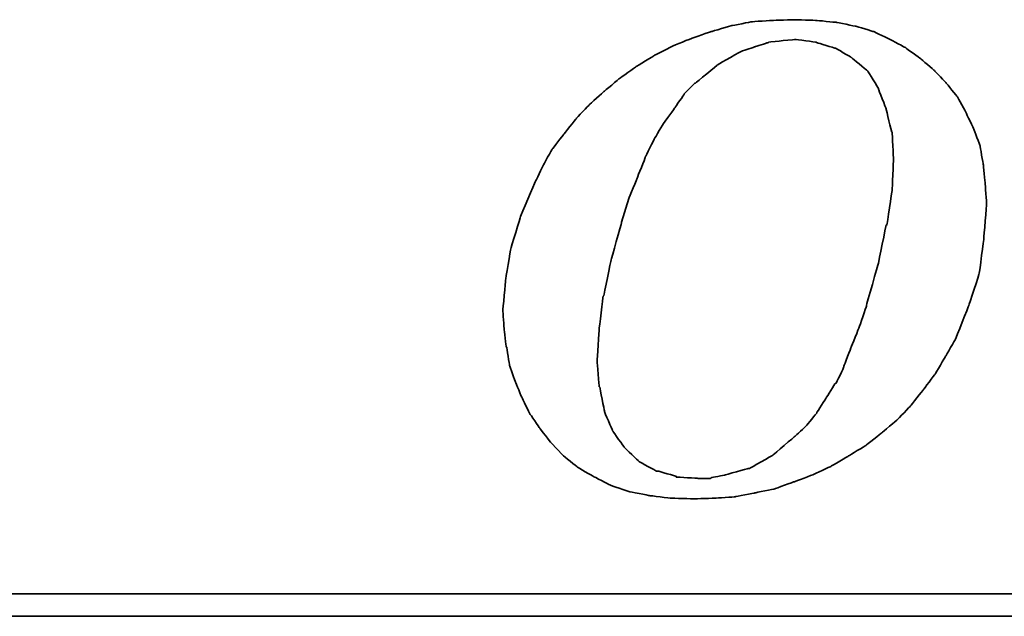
# Model space of a CAD drawing. Header units: millimetres. Extents: x 2 to 414, y -16 to 98.
# Tile 35 of 53: x 310.57 to 316.17, y 18.25 to 21.64. Entities that reach past the tile are written whole.
import ezdxf

# ---------------------------------------------------------------- set-up
doc = ezdxf.new("R2010")
doc.units = ezdxf.units.MM
doc.header["$LTSCALE"] = 0.15
doc.layers.add('DIM', color=4, linetype='CONTINUOUS')
doc.layers.add('layer 1', color=7, linetype='CONTINUOUS')

# ---------------------------------------------------------------- blocks, each defined once
blk = doc.blocks.new('TBI MOTION logo(完整正式版)')
at = {"layer": 'layer 1', "color": 22, "lineweight": 35}
for points, knots in [([(-11.34375, -6.98375), (-11.34375, -6.98375), (-10.91375, -7.43875), (-10.91375, -7.43875), (-10.91375, -7.43875), (-10.91375, -7.43875), (-10.38625, -7.87125), (-10.38625, -7.87125), (-10.38625, -7.87125), (-10.38625, -7.87125), (-9.81125, -8.20375), (-9.81125, -8.20375), (-9.81125, -8.20375), (-9.81125, -8.20375), (-9.21125, -8.51875), (-9.21125, -8.51875), (-9.21125, -8.51875), (-9.21125, -8.51875), (-8.51625, -8.75875), (-8.51625, -8.75875), (-8.51625, -8.75875), (-8.51625, -8.75875), (-7.77125, -8.90375), (-7.77125, -8.90375), (-7.77125, -8.90375), (-7.77125, -8.90375), (-6.97875, -8.99875), (-6.97875, -8.99875), (-6.97875, -8.99875), (-6.97875, -8.99875), (-6.14125, -9.02375), (-6.14125, -9.02375), (-6.14125, -9.02375), (-6.14125, -9.02375), (-5.37125, -8.99875), (-5.37125, -8.99875), (-5.37125, -8.99875), (-5.37125, -8.99875), (-4.65375, -8.94875), (-4.65375, -8.94875), (-4.65375, -8.94875), (-4.65375, -8.94875), (-3.93375, -8.80625), (-3.93375, -8.80625), (-3.93375, -8.80625), (-3.93375, -8.80625), (-3.21375, -8.66375), (-3.21375, -8.66375), (-3.21375, -8.66375), (-3.21375, -8.66375), (-2.49375, -8.39875), (-2.49375, -8.39875), (-2.49375, -8.39875), (-2.49375, -8.39875), (-1.79875, -8.13375), (-1.79875, -8.13375), (-1.79875, -8.13375), (-1.79875, -8.13375), (-1.17375, -7.84375), (-1.17375, -7.84375), (-1.17375, -7.84375), (-1.17375, -7.84375), (-0.52375, -7.46375), (-0.52375, -7.46375), (-0.52375, -7.46375), (-0.52375, -7.46375), (0.10124, -7.07875), (0.10124, -7.07875), (0.10124, -7.07875), (0.10124, -7.07875), (0.67625, -6.62375), (0.67625, -6.62375), (0.67625, -6.62375), (0.67625, -6.62375), (1.24874, -6.14375), (1.24874, -6.14375), (1.24874, -6.14375), (1.24874, -6.14375), (1.72874, -5.64125), (1.72874, -5.64125), (1.72874, -5.64125), (1.72874, -5.64125), (2.18624, -5.06375), (2.18624, -5.06375), (2.18624, -5.06375), (2.18624, -5.06375), (2.61625, -4.48874), (2.61625, -4.48874), (2.61625, -4.48874), (2.61625, -4.48874), (3.00125, -3.83874), (3.00125, -3.83874), (3.00125, -3.83874), (3.00125, -3.83874), (3.36124, -3.21374), (3.36124, -3.21374), (3.36124, -3.21374), (3.36124, -3.21374), (3.84374, -1.99125), (3.84374, -1.99125), (3.84374, -1.99125), (3.84374, -1.99125), (4.22625, -0.81875), (4.22625, -0.81875), (4.22625, -0.81875), (4.22625, -0.81875), (4.39125, 0.45624), (4.39125, 0.45624), (4.39125, 0.45624), (4.39125, 0.45624), (4.48874, 1.70124), (4.48874, 1.70124), (4.48874, 1.70124), (4.48874, 1.70124), (4.43874, 2.44625), (4.43874, 2.44625), (4.43874, 2.44625), (4.43874, 2.44625), (4.36874, 3.14125), (4.36874, 3.14125), (4.36874, 3.14125), (4.36874, 3.14125), (4.25125, 3.81125), (4.25125, 3.81125), (4.25125, 3.81125), (4.25125, 3.81125), (4.03124, 4.41125), (4.03124, 4.41125), (4.03124, 4.41125), (4.03124, 4.41125), (3.74374, 5.01125), (3.74374, 5.01125), (3.74374, 5.01125), (3.74374, 5.01125), (3.43124, 5.58875), (3.43124, 5.58875), (3.43124, 5.58875), (3.43124, 5.58875), (3.02625, 6.09125), (3.02625, 6.09125), (3.02625, 6.09125), (3.02625, 6.09125), (2.59374, 6.54875), (2.59374, 6.54875), (2.59374, 6.54875), (2.59374, 6.54875), (2.09124, 6.98125), (2.09124, 6.98125), (2.09124, 6.98125), (2.09124, 6.98125), (1.56124, 7.36625), (1.56124, 7.36625), (1.56124, 7.36625), (1.56124, 7.36625), (0.98624, 7.67625), (0.98624, 7.67625), (0.98624, 7.67625), (0.98624, 7.67625), (0.38624, 7.96375), (0.38624, 7.96375), (0.38624, 7.96375), (0.38624, 7.96375), (-0.25875, 8.15625), (-0.25875, 8.15625), (-0.25875, 8.15625), (-0.25875, 8.15625), (-0.98125, 8.30125), (-0.98125, 8.30125), (-0.98125, 8.30125), (-0.98125, 8.30125), (-1.70124, 8.37125), (-1.70124, 8.37125), (-1.70124, 8.37125), (-1.70124, 8.37125), (-2.49375, 8.39624), (-2.49375, 8.39624), (-2.49375, 8.39624), (-2.49375, 8.39624), (-3.28625, 8.37125), (-3.28625, 8.37125), (-3.28625, 8.37125), (-3.28625, 8.37125), (-4.05125, 8.32125), (-4.05125, 8.32125), (-4.05125, 8.32125), (-4.05125, 8.32125), (-4.77375, 8.18125), (-4.77375, 8.18125), (-4.77375, 8.18125), (-4.77375, 8.18125), (-5.51625, 7.96375), (-5.51625, 7.96375), (-5.51625, 7.96375), (-5.51625, 7.96375), (-6.21125, 7.72625), (-6.21125, 7.72625), (-6.21125, 7.72625), (-6.21125, 7.72625), (-6.92875, 7.43625), (-6.92875, 7.43625), (-6.92875, 7.43625), (-6.92875, 7.43625), (-7.57875, 7.10125), (-7.57875, 7.10125), (-7.57875, 7.10125), (-7.57875, 7.10125), (-8.24875, 6.69125), (-8.24875, 6.69125), (-8.24875, 6.69125), (-8.24875, 6.69125), (-8.84875, 6.26125), (-8.84875, 6.26125), (-8.84875, 6.26125), (-8.84875, 6.26125), (-9.42625, 5.78125), (-9.42625, 5.78125), (-9.42625, 5.78125), (-9.42625, 5.78125), (-9.95375, 5.30125), (-9.95375, 5.30125), (-9.95375, 5.30125), (-9.95375, 5.30125), (-10.43375, 4.79624), (-10.43375, 4.79624), (-10.43375, 4.79624), (-10.43375, 4.79624), (-10.88875, 4.22125), (-10.88875, 4.22125), (-10.88875, 4.22125), (-10.88875, 4.22125), (-11.29875, 3.69375), (-11.29875, 3.69375), (-11.29875, 3.69375), (-11.29875, 3.69375), (-11.63375, 3.09125), (-11.63375, 3.09125), (-11.63375, 3.09125), (-11.63375, 3.09125), (-11.91875, 2.49625), (-11.91875, 2.49625), (-11.91875, 2.49625), (-11.91875, 2.49625), (-12.44875, 1.24625), (-12.44875, 1.24625), (-12.44875, 1.24625), (-12.44875, 1.24625), (-12.80875, 0.06874), (-12.80875, 0.06874), (-12.80875, 0.06874), (-12.80875, 0.06874), (-12.99875, -1.07875), (-12.99875, -1.07875), (-12.99875, -1.07875), (-12.99875, -1.07875), (-13.09375, -2.18375), (-13.09375, -2.18375), (-13.09375, -2.18375), (-13.09375, -2.18375), (-13.04875, -2.85375), (-13.04875, -2.85375), (-13.04875, -2.85375), (-13.04875, -2.85375), (-12.97375, -3.50375), (-12.97375, -3.50375), (-12.97375, -3.50375), (-12.97375, -3.50375), (-12.95375, -3.50375), (-12.95375, -3.50375), (-12.95375, -3.50375), (-12.95375, -3.50375), (-12.85375, -4.17375), (-12.85375, -4.17375), (-12.85375, -4.17375), (-12.85375, -4.17375), (-12.63875, -4.77624), (-12.63875, -4.77624), (-12.63875, -4.77624), (-12.63875, -4.77624), (-12.39875, -5.35125), (-12.39875, -5.35125), (-12.39875, -5.35125), (-12.39875, -5.35125), (-12.11375, -5.92875), (-12.11375, -5.92875), (-12.11375, -5.92875), (-12.11375, -5.92875), (-11.75375, -6.45375), (-11.75375, -6.45375), (-11.75375, -6.45375), (-11.75375, -6.45375), (-11.34375, -6.98375), (-11.34375, -6.98375)], [0, 0, 0, 0, 0.01369863, 0.01369863, 0.01369863, 0.01369864, 0.02739726, 0.02739726, 0.02739726, 0.02739727, 0.04109589, 0.04109589, 0.04109589, 0.0410959, 0.05479452, 0.05479452, 0.05479452, 0.05479453, 0.06849315, 0.06849315, 0.06849315, 0.06849316, 0.08219178, 0.08219178, 0.08219178, 0.08219179, 0.09589041, 0.09589041, 0.09589041, 0.09589042, 0.10958904, 0.10958904, 0.10958904, 0.10958905, 0.12328767, 0.12328767, 0.12328767, 0.12328768, 0.1369863, 0.1369863, 0.1369863, 0.13698631, 0.15068493, 0.15068493, 0.15068493, 0.15068494, 0.16438356, 0.16438356, 0.16438356, 0.16438357, 0.17808219, 0.17808219, 0.17808219, 0.1780822, 0.19178082, 0.19178082, 0.19178082, 0.19178083, 0.20547945, 0.20547945, 0.20547945, 0.20547946, 0.21917808, 0.21917808, 0.21917808, 0.21917809, 0.23287671, 0.23287671, 0.23287671, 0.23287672, 0.24657534, 0.24657534, 0.24657534, 0.24657535, 0.26027397, 0.26027397, 0.26027397, 0.26027398, 0.2739726, 0.2739726, 0.2739726, 0.27397261, 0.28767123, 0.28767123, 0.28767123, 0.28767124, 0.30136986, 0.30136986, 0.30136986, 0.30136987, 0.31506849, 0.31506849, 0.31506849, 0.3150685, 0.32876712, 0.32876712, 0.32876712, 0.32876713, 0.34246575, 0.34246575, 0.34246575, 0.34246576, 0.35616438, 0.35616438, 0.35616438, 0.35616439, 0.36986301, 0.36986301, 0.36986301, 0.36986302, 0.38356164, 0.38356164, 0.38356164, 0.38356165, 0.39726027, 0.39726027, 0.39726027, 0.39726028, 0.4109589, 0.4109589, 0.4109589, 0.41095891, 0.42465753, 0.42465753, 0.42465753, 0.42465754, 0.43835616, 0.43835616, 0.43835616, 0.43835617, 0.45205479, 0.45205479, 0.45205479, 0.4520548, 0.46575342, 0.46575342, 0.46575342, 0.46575343, 0.47945205, 0.47945205, 0.47945205, 0.47945206, 0.49315068, 0.49315068, 0.49315068, 0.49315069, 0.50684932, 0.50684932, 0.50684932, 0.50684933, 0.52054795, 0.52054795, 0.52054795, 0.52054796, 0.53424658, 0.53424658, 0.53424658, 0.53424659, 0.54794521, 0.54794521, 0.54794521, 0.54794522, 0.56164384, 0.56164384, 0.56164384, 0.56164385, 0.57534247, 0.57534247, 0.57534247, 0.57534248, 0.5890411, 0.5890411, 0.5890411, 0.58904111, 0.60273973, 0.60273973, 0.60273973, 0.60273974, 0.61643836, 0.61643836, 0.61643836, 0.61643837, 0.63013699, 0.63013699, 0.63013699, 0.630137, 0.64383562, 0.64383562, 0.64383562, 0.64383563, 0.65753425, 0.65753425, 0.65753425, 0.65753426, 0.67123288, 0.67123288, 0.67123288, 0.67123289, 0.68493151, 0.68493151, 0.68493151, 0.68493152, 0.69863014, 0.69863014, 0.69863014, 0.69863015, 0.71232877, 0.71232877, 0.71232877, 0.71232878, 0.7260274, 0.7260274, 0.7260274, 0.72602741, 0.73972603, 0.73972603, 0.73972603, 0.73972604, 0.75342466, 0.75342466, 0.75342466, 0.75342467, 0.76712329, 0.76712329, 0.76712329, 0.7671233, 0.78082192, 0.78082192, 0.78082192, 0.78082193, 0.79452055, 0.79452055, 0.79452055, 0.79452056, 0.80821918, 0.80821918, 0.80821918, 0.80821919, 0.82191781, 0.82191781, 0.82191781, 0.82191782, 0.83561644, 0.83561644, 0.83561644, 0.83561645, 0.84931507, 0.84931507, 0.84931507, 0.84931508, 0.8630137, 0.8630137, 0.8630137, 0.86301371, 0.87671233, 0.87671233, 0.87671233, 0.87671234, 0.89041096, 0.89041096, 0.89041096, 0.89041097, 0.90410959, 0.90410959, 0.90410959, 0.9041096, 0.91780822, 0.91780822, 0.91780822, 0.91780823, 0.93150685, 0.93150685, 0.93150685, 0.93150686, 0.94520548, 0.94520548, 0.94520548, 0.94520549, 0.95890411, 0.95890411, 0.95890411, 0.95890412, 0.97260274, 0.97260274, 0.97260274, 0.97260275, 0.98630137, 0.98630137, 0.98630137, 0.98630138, 1, 1, 1, 1]), ([(-8.77875, 1.03124), (-8.77875, 1.03124), (-8.51625, 1.89625), (-8.51625, 1.89625), (-8.51625, 1.89625), (-8.51625, 1.89625), (-8.20375, 2.66375), (-8.20375, 2.66375), (-8.20375, 2.66375), (-8.20375, 2.66375), (-7.91625, 3.38125), (-7.91625, 3.38125), (-7.91625, 3.38125), (-7.91625, 3.38125), (-7.91625, 3.40624), (-7.91625, 3.40624), (-7.91625, 3.40624), (-7.91625, 3.40624), (-7.57875, 4.07624), (-7.57875, 4.07624), (-7.57875, 4.07624), (-7.57875, 4.07624), (-7.24375, 4.65125), (-7.24375, 4.65125), (-7.24375, 4.65125), (-7.24375, 4.65125), (-7.21875, 4.65125), (-7.21875, 4.65125), (-7.21875, 4.65125), (-7.21875, 4.65125), (-7.21875, 4.67624), (-7.21875, 4.67624), (-7.21875, 4.67624), (-7.21875, 4.67624), (-6.83625, 5.20375), (-6.83625, 5.20375), (-6.83625, 5.20375), (-6.83625, 5.20375), (-6.49875, 5.68625), (-6.49875, 5.68625), (-6.49875, 5.68625), (-6.49875, 5.68625), (-6.49875, 5.70625), (-6.49875, 5.70625), (-6.49875, 5.70625), (-6.49875, 5.70625), (-6.11625, 6.09125), (-6.11625, 6.09125), (-6.11625, 6.09125), (-6.11625, 6.09125), (-6.09125, 6.09125), (-6.09125, 6.09125), (-6.09125, 6.09125), (-6.09125, 6.09125), (-5.27375, 6.76625), (-5.27375, 6.76625), (-5.27375, 6.76625), (-5.27375, 6.76625), (-5.24875, 6.76625), (-5.24875, 6.76625), (-5.24875, 6.76625), (-5.24875, 6.76625), (-5.24875, 6.78625), (-5.24875, 6.78625), (-5.24875, 6.78625), (-5.24875, 6.78625), (-4.38875, 7.26624), (-4.38875, 7.26624), (-4.38875, 7.26624), (-4.38875, 7.26624), (-4.36125, 7.26624), (-4.36125, 7.26624), (-4.36125, 7.26624), (-4.36125, 7.26624), (-3.93375, 7.41125), (-3.93375, 7.41125), (-3.93375, 7.41125), (-3.93375, 7.41125), (-3.47375, 7.55625), (-3.47375, 7.55625), (-3.47375, 7.55625), (-3.47375, 7.55625), (-3.45375, 7.55625), (-3.45375, 7.55625), (-3.45375, 7.55625), (-3.45375, 7.55625), (-3.42875, 7.58124), (-3.42875, 7.58124), (-3.42875, 7.58124), (-3.42875, 7.58124), (-2.97375, 7.62625), (-2.97375, 7.62625), (-2.97375, 7.62625), (-2.97375, 7.62625), (-2.49375, 7.67625), (-2.49375, 7.67625), (-2.49375, 7.67625), (-2.49375, 7.67625), (-2.46875, 7.67625), (-2.46875, 7.67625), (-2.46875, 7.67625), (-2.46875, 7.67625), (-1.70124, 7.58124), (-1.70124, 7.58124), (-1.70124, 7.58124), (-1.70124, 7.58124), (-1.67875, 7.55625), (-1.67875, 7.55625), (-1.67875, 7.55625), (-1.67875, 7.55625), (-1.65375, 7.55625), (-1.65375, 7.55625), (-1.65375, 7.55625), (-1.65375, 7.55625), (-1.03125, 7.36625), (-1.03125, 7.36625), (-1.03125, 7.36625), (-1.03125, 7.36625), (-1.00625, 7.36625), (-1.00625, 7.36625), (-1.00625, 7.36625), (-1.00625, 7.36625), (-0.43124, 7.02624), (-0.43124, 7.02624), (-0.43124, 7.02624), (-0.43124, 7.02624), (-0.40625, 7.00624), (-0.40625, 7.00624), (-0.40625, 7.00624), (-0.40625, 7.00624), (0.12124, 6.57124), (0.12124, 6.57124), (0.12124, 6.57124), (0.12124, 6.57124), (0.14624, 6.54875), (0.14624, 6.54875), (0.14624, 6.54875), (0.14624, 6.54875), (0.17124, 6.52375), (0.17124, 6.52375), (0.17124, 6.52375), (0.17124, 6.52375), (0.55625, 5.89875), (0.55625, 5.89875), (0.55625, 5.89875), (0.55625, 5.89875), (0.55625, 5.87625), (0.55625, 5.87625), (0.55625, 5.87625), (0.55625, 5.87625), (0.84124, 5.15625), (0.84124, 5.15625), (0.84124, 5.15625), (0.84124, 5.15625), (0.84124, 5.13125), (0.84124, 5.13125), (0.84124, 5.13125), (0.84124, 5.13125), (1.03624, 4.31875), (1.03624, 4.31875), (1.03624, 4.31875), (1.03624, 4.31875), (1.05624, 4.31875), (1.05624, 4.31875), (1.05624, 4.31875), (1.05624, 4.31875), (1.05624, 4.29125), (1.05624, 4.29125), (1.05624, 4.29125), (1.05624, 4.29125), (1.10625, 3.33125), (1.10625, 3.33125), (1.10625, 3.33125), (1.10625, 3.33125), (1.10625, 3.30875), (1.10625, 3.30875), (1.10625, 3.30875), (1.10625, 3.30875), (1.05624, 2.20624), (1.05624, 2.20624), (1.05624, 2.20624), (1.05624, 2.20624), (1.05624, 2.18124), (1.05624, 2.18124), (1.05624, 2.18124), (1.05624, 2.18124), (0.86624, 0.93624), (0.86624, 0.93624), (0.86624, 0.93624), (0.86624, 0.93624), (0.84124, 0.93624), (0.84124, 0.93624), (0.84124, 0.93624), (0.84124, 0.93624), (0.55625, -0.45874), (0.55625, -0.45874), (0.55625, -0.45874), (0.55625, -0.45874), (0.12124, -1.99125), (0.12124, -1.99125), (0.12124, -1.99125), (0.12124, -1.99125), (0.12124, -2.01874), (0.12124, -2.01874), (0.12124, -2.01874), (0.12124, -2.01874), (-0.13874, -2.78375), (-0.13874, -2.78375), (-0.13874, -2.78375), (-0.13874, -2.78375), (-0.43124, -3.50375), (-0.43124, -3.50375), (-0.43124, -3.50375), (-0.43124, -3.50375), (-0.69375, -4.19875), (-0.69375, -4.19875), (-0.69375, -4.19875), (-0.69375, -4.19875), (-0.69375, -4.22375), (-0.69375, -4.22375), (-0.69375, -4.22375), (-0.69375, -4.22375), (-0.98125, -4.82374), (-0.98125, -4.82374), (-0.98125, -4.82374), (-0.98125, -4.82374), (-1.00625, -4.82374), (-1.00625, -4.82374), (-1.00625, -4.82374), (-1.00625, -4.82374), (-1.33875, -5.35125), (-1.33875, -5.35125), (-1.33875, -5.35125), (-1.33875, -5.35125), (-1.67875, -5.87875), (-1.67875, -5.87875), (-1.67875, -5.87875), (-1.67875, -5.87875), (-1.67875, -5.90375), (-1.67875, -5.90375), (-1.67875, -5.90375), (-1.67875, -5.90375), (-2.05875, -6.35875), (-2.05875, -6.35875), (-2.05875, -6.35875), (-2.05875, -6.35875), (-2.08375, -6.38375), (-2.08375, -6.38375), (-2.08375, -6.38375), (-2.08375, -6.38375), (-2.46875, -6.74375), (-2.46875, -6.74375), (-2.46875, -6.74375), (-2.46875, -6.74375), (-3.25875, -7.41625), (-3.25875, -7.41625), (-3.25875, -7.41625), (-3.25875, -7.41625), (-3.28625, -7.43875), (-3.28625, -7.43875), (-3.28625, -7.43875), (-3.28625, -7.43875), (-4.12375, -7.91875), (-4.12375, -7.91875), (-4.12375, -7.91875), (-4.12375, -7.91875), (-4.14875, -7.91875), (-4.14875, -7.91875), (-4.14875, -7.91875), (-4.14875, -7.91875), (-4.17125, -7.91875), (-4.17125, -7.91875), (-4.17125, -7.91875), (-4.17125, -7.91875), (-5.03375, -8.15875), (-5.03375, -8.15875), (-5.03375, -8.15875), (-5.03375, -8.15875), (-5.51625, -8.25625), (-5.51625, -8.25625), (-5.51625, -8.25625), (-5.51625, -8.25625), (-5.54125, -8.27875), (-5.54125, -8.27875), (-5.54125, -8.27875), (-5.54125, -8.27875), (-5.56375, -8.27875), (-5.56375, -8.27875), (-5.56375, -8.27875), (-5.56375, -8.27875), (-5.99625, -8.27875), (-5.99625, -8.27875), (-5.99625, -8.27875), (-5.99625, -8.27875), (-6.76375, -8.23125), (-6.76375, -8.23125), (-6.76375, -8.23125), (-6.76375, -8.23125), (-6.78875, -8.23125), (-6.78875, -8.23125), (-6.78875, -8.23125), (-6.78875, -8.23125), (-6.78875, -8.20375), (-6.78875, -8.20375), (-6.78875, -8.20375), (-6.78875, -8.20375), (-7.45875, -8.01375), (-7.45875, -8.01375), (-7.45875, -8.01375), (-7.45875, -8.01375), (-7.48375, -8.01375), (-7.48375, -8.01375), (-7.48375, -8.01375), (-7.48375, -8.01375), (-7.50875, -8.01375), (-7.50875, -8.01375), (-7.50875, -8.01375), (-7.50875, -8.01375), (-8.13125, -7.67875), (-8.13125, -7.67875), (-8.13125, -7.67875), (-8.13125, -7.67875), (-8.15625, -7.65375), (-8.15625, -7.65375), (-8.15625, -7.65375), (-8.15625, -7.65375), (-8.65875, -7.17375), (-8.65875, -7.17375), (-8.65875, -7.17375), (-8.65875, -7.17375), (-8.68375, -7.14875), (-8.68375, -7.14875), (-8.68375, -7.14875), (-8.68375, -7.14875), (-9.08875, -6.57375), (-9.08875, -6.57375), (-9.08875, -6.57375), (-9.08875, -6.57375), (-9.11375, -6.54875), (-9.11375, -6.54875), (-9.11375, -6.54875), (-9.11375, -6.54875), (-9.11375, -6.52875), (-9.11375, -6.52875), (-9.11375, -6.52875), (-9.11375, -6.52875), (-9.40375, -5.85375), (-9.40375, -5.85375), (-9.40375, -5.85375), (-9.40375, -5.85375), (-9.40375, -5.82875), (-9.40375, -5.82875), (-9.40375, -5.82875), (-9.40375, -5.82875), (-9.56875, -4.96875), (-9.56875, -4.96875), (-9.56875, -4.96875), (-9.56875, -4.96875), (-9.59375, -4.94375), (-9.59375, -4.94375), (-9.59375, -4.94375), (-9.59375, -4.94375), (-9.66375, -4.03375), (-9.66375, -4.03375), (-9.66375, -4.03375), (-9.66375, -4.03375), (-9.66375, -4.00875), (-9.66375, -4.00875), (-9.66375, -4.00875), (-9.66375, -4.00875), (-9.59375, -2.85375), (-9.59375, -2.85375), (-9.59375, -2.85375), (-9.59375, -2.85375), (-9.45125, -1.65875), (-9.45125, -1.65875), (-9.45125, -1.65875), (-9.45125, -1.65875), (-9.42625, -1.63375), (-9.42625, -1.63375), (-9.42625, -1.63375), (-9.42625, -1.63375), (-9.16125, -0.33875), (-9.16125, -0.33875), (-9.16125, -0.33875), (-9.16125, -0.33875), (-8.77875, 1.00624), (-8.77875, 1.00624), (-8.77875, 1.00624), (-8.77875, 1.00624), (-8.77875, 1.03124), (-8.77875, 1.03124)], [0, 0, 0, 0, 0.01020408, 0.01020408, 0.01020408, 0.01020409, 0.02040816, 0.02040816, 0.02040816, 0.02040817, 0.03061224, 0.03061224, 0.03061224, 0.03061225, 0.04081633, 0.04081633, 0.04081633, 0.04081634, 0.05102041, 0.05102041, 0.05102041, 0.05102042, 0.06122449, 0.06122449, 0.06122449, 0.0612245, 0.07142857, 0.07142857, 0.07142857, 0.07142858, 0.08163265, 0.08163265, 0.08163265, 0.08163266, 0.09183673, 0.09183673, 0.09183673, 0.09183674, 0.10204082, 0.10204082, 0.10204082, 0.10204083, 0.1122449, 0.1122449, 0.1122449, 0.11224491, 0.12244898, 0.12244898, 0.12244898, 0.12244899, 0.13265306, 0.13265306, 0.13265306, 0.13265307, 0.14285714, 0.14285714, 0.14285714, 0.14285715, 0.15306122, 0.15306122, 0.15306122, 0.15306123, 0.16326531, 0.16326531, 0.16326531, 0.16326532, 0.17346939, 0.17346939, 0.17346939, 0.1734694, 0.18367347, 0.18367347, 0.18367347, 0.18367348, 0.19387755, 0.19387755, 0.19387755, 0.19387756, 0.20408163, 0.20408163, 0.20408163, 0.20408164, 0.21428571, 0.21428571, 0.21428571, 0.21428572, 0.2244898, 0.2244898, 0.2244898, 0.22448981, 0.23469388, 0.23469388, 0.23469388, 0.23469389, 0.24489796, 0.24489796, 0.24489796, 0.24489797, 0.25510204, 0.25510204, 0.25510204, 0.25510205, 0.26530612, 0.26530612, 0.26530612, 0.26530613, 0.2755102, 0.2755102, 0.2755102, 0.27551021, 0.28571429, 0.28571429, 0.28571429, 0.2857143, 0.29591837, 0.29591837, 0.29591837, 0.29591838, 0.30612245, 0.30612245, 0.30612245, 0.30612246, 0.31632653, 0.31632653, 0.31632653, 0.31632654, 0.32653061, 0.32653061, 0.32653061, 0.32653062, 0.33673469, 0.33673469, 0.33673469, 0.3367347, 0.34693878, 0.34693878, 0.34693878, 0.34693879, 0.35714286, 0.35714286, 0.35714286, 0.35714287, 0.36734694, 0.36734694, 0.36734694, 0.36734695, 0.37755102, 0.37755102, 0.37755102, 0.37755103, 0.3877551, 0.3877551, 0.3877551, 0.38775511, 0.39795918, 0.39795918, 0.39795918, 0.39795919, 0.40816327, 0.40816327, 0.40816327, 0.40816328, 0.41836735, 0.41836735, 0.41836735, 0.41836736, 0.42857143, 0.42857143, 0.42857143, 0.42857144, 0.43877551, 0.43877551, 0.43877551, 0.43877552, 0.44897959, 0.44897959, 0.44897959, 0.4489796, 0.45918367, 0.45918367, 0.45918367, 0.45918368, 0.46938776, 0.46938776, 0.46938776, 0.46938777, 0.47959184, 0.47959184, 0.47959184, 0.47959185, 0.48979592, 0.48979592, 0.48979592, 0.48979593, 0.5, 0.5, 0.5, 0.50000001, 0.51020408, 0.51020408, 0.51020408, 0.51020409, 0.52040816, 0.52040816, 0.52040816, 0.52040817, 0.53061224, 0.53061224, 0.53061224, 0.53061225, 0.54081633, 0.54081633, 0.54081633, 0.54081634, 0.55102041, 0.55102041, 0.55102041, 0.55102042, 0.56122449, 0.56122449, 0.56122449, 0.5612245, 0.57142857, 0.57142857, 0.57142857, 0.57142858, 0.58163265, 0.58163265, 0.58163265, 0.58163266, 0.59183673, 0.59183673, 0.59183673, 0.59183674, 0.60204082, 0.60204082, 0.60204082, 0.60204083, 0.6122449, 0.6122449, 0.6122449, 0.61224491, 0.62244898, 0.62244898, 0.62244898, 0.62244899, 0.63265306, 0.63265306, 0.63265306, 0.63265307, 0.64285714, 0.64285714, 0.64285714, 0.64285715, 0.65306122, 0.65306122, 0.65306122, 0.65306123, 0.66326531, 0.66326531, 0.66326531, 0.66326532, 0.67346939, 0.67346939, 0.67346939, 0.6734694, 0.68367347, 0.68367347, 0.68367347, 0.68367348, 0.69387755, 0.69387755, 0.69387755, 0.69387756, 0.70408163, 0.70408163, 0.70408163, 0.70408164, 0.71428571, 0.71428571, 0.71428571, 0.71428572, 0.7244898, 0.7244898, 0.7244898, 0.72448981, 0.73469388, 0.73469388, 0.73469388, 0.73469389, 0.74489796, 0.74489796, 0.74489796, 0.74489797, 0.75510204, 0.75510204, 0.75510204, 0.75510205, 0.76530612, 0.76530612, 0.76530612, 0.76530613, 0.7755102, 0.7755102, 0.7755102, 0.77551021, 0.78571429, 0.78571429, 0.78571429, 0.7857143, 0.79591837, 0.79591837, 0.79591837, 0.79591838, 0.80612245, 0.80612245, 0.80612245, 0.80612246, 0.81632653, 0.81632653, 0.81632653, 0.81632654, 0.82653061, 0.82653061, 0.82653061, 0.82653062, 0.83673469, 0.83673469, 0.83673469, 0.8367347, 0.84693878, 0.84693878, 0.84693878, 0.84693879, 0.85714286, 0.85714286, 0.85714286, 0.85714287, 0.86734694, 0.86734694, 0.86734694, 0.86734695, 0.87755102, 0.87755102, 0.87755102, 0.87755103, 0.8877551, 0.8877551, 0.8877551, 0.88775511, 0.89795918, 0.89795918, 0.89795918, 0.89795919, 0.90816327, 0.90816327, 0.90816327, 0.90816328, 0.91836735, 0.91836735, 0.91836735, 0.91836736, 0.92857143, 0.92857143, 0.92857143, 0.92857144, 0.93877551, 0.93877551, 0.93877551, 0.93877552, 0.94897959, 0.94897959, 0.94897959, 0.9489796, 0.95918367, 0.95918367, 0.95918367, 0.95918368, 0.96938776, 0.96938776, 0.96938776, 0.96938777, 0.97959184, 0.97959184, 0.97959184, 0.97959185, 0.98979592, 0.98979592, 0.98979592, 0.98979593, 1, 1, 1, 1]), ([(75.90875, -9.47875), (75.90875, -9.47875), (75.90875, -12.28625), (75.90875, -12.28625), (75.90875, -12.28625), (75.90875, -12.28625), (75.90875, -12.47875), (75.90875, -12.47875), (75.90875, -12.47875), (75.90875, -12.47875), (75.71625, -12.47875), (75.71625, -12.47875), (75.71625, -12.47875), (75.71625, -12.47875), (-88.32875, -12.47875), (-88.32875, -12.47875), (-88.32875, -12.47875), (-88.32875, -12.47875), (-88.32875, -13.29375), (-88.32875, -13.29375), (-88.32875, -13.29375), (-88.32875, -13.29375), (82.89125, -13.29375), (82.89125, -13.29375), (82.89125, -13.29375), (82.89125, -13.29375), (75.90875, -9.47875), (75.90875, -9.47875)], [0, 0, 0, 0, 0.14285714, 0.14285714, 0.14285714, 0.14285715, 0.28571429, 0.28571429, 0.28571429, 0.2857143, 0.42857143, 0.42857143, 0.42857143, 0.42857144, 0.57142857, 0.57142857, 0.57142857, 0.57142858, 0.71428571, 0.71428571, 0.71428571, 0.71428572, 0.85714286, 0.85714286, 0.85714286, 0.85714287, 1, 1, 1, 1])]:
    blk.add_open_spline(points, degree=3, knots=knots, dxfattribs=at)

msp = doc.modelspace()

# ---------------------------------------------------------------- block references
at = {"layer": 'DIM', "color": 7, "xscale": 0.1563722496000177, "yscale": 0.1563722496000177, "zscale": 0.1563722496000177}
msp.add_blockref('TBI MOTION logo(完整正式版)', (315.3679, 20.3311), dxfattribs=at)

doc.saveas('drawing.dxf')
